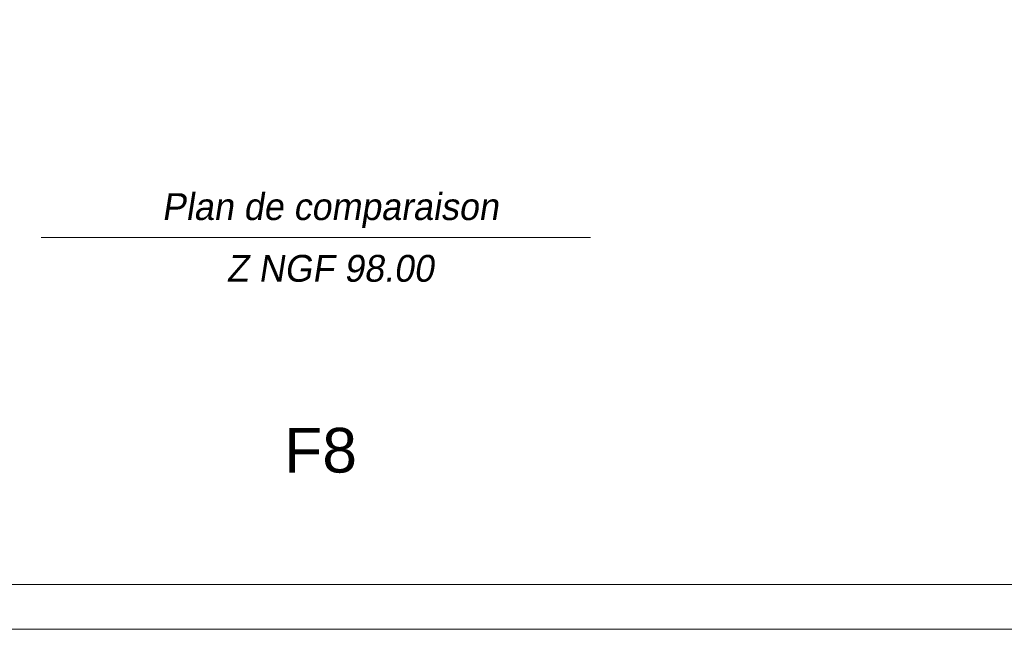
# Model space of a CAD drawing. Extents: x 1304067 to 1304684, y 94 to 123.
# Tile 17 of 57: x 1304255.26 to 1304266.28, y 93.62 to 100.44. Entities that reach past the tile are written whole.
import ezdxf
from ezdxf.enums import TextEntityAlignment as Align

# ---------------------------------------------------------------- set-up
doc = ezdxf.new("R2010")
doc.units = 0
doc.header["$LTSCALE"] = 0.1
doc.layers.get('0').update_dxf_attribs({"lineweight": 9})
doc.layers.add('0_Cadre', color=7, linetype='Continuous', lineweight=9)
doc.layers.add('_Alti', color=115, linetype='Continuous', lineweight=9)
doc.styles.add('ECRITURE2', font='BKANT.TTF', dxfattribs={"width": 1.001, "oblique": 18})
doc.styles.get("Standard").update_dxf_attribs({"font": 'arial.ttf'})

msp = doc.modelspace()

# ---------------------------------------------------------------- linework, layer by layer
at = {"layer": '0_Cadre'}
msp.add_lwpolyline([(1304245.355, 123.32), (1304287.355, 123.32), (1304287.355, 93.62), (1304245.355, 93.62)], close=True, dxfattribs=at)
msp.add_lwpolyline([(1304247.155, 94.12), (1304286.055, 94.12, 0.414214), (1304286.855, 94.92), (1304286.855, 122.02, 0.414214), (1304286.055, 122.82), (1304247.155, 122.82, 0.414214), (1304246.355, 122.02), (1304246.355, 94.92, 0.414214)], format="xyb", close=True, dxfattribs=at)
at = {"layer": '_Alti'}
msp.add_line((1304255.499, 98), (1304261.649, 98), dxfattribs=at)

# ---------------------------------------------------------------- texts
msp.add_text('F8', height=0.5).set_placement((1304258.221, 95.372))
at = {"layer": '_Alti', "style": 'ECRITURE2', "oblique": 9}
for s, p in [('Plan de comparaison', (1304258.734, 98.346)), ('Z NGF 98.00', (1304258.734, 97.656))]:
    msp.add_text(s, height=0.3, dxfattribs=at).set_placement(p, align=Align.MIDDLE_CENTER)

doc.saveas('drawing.dxf')
